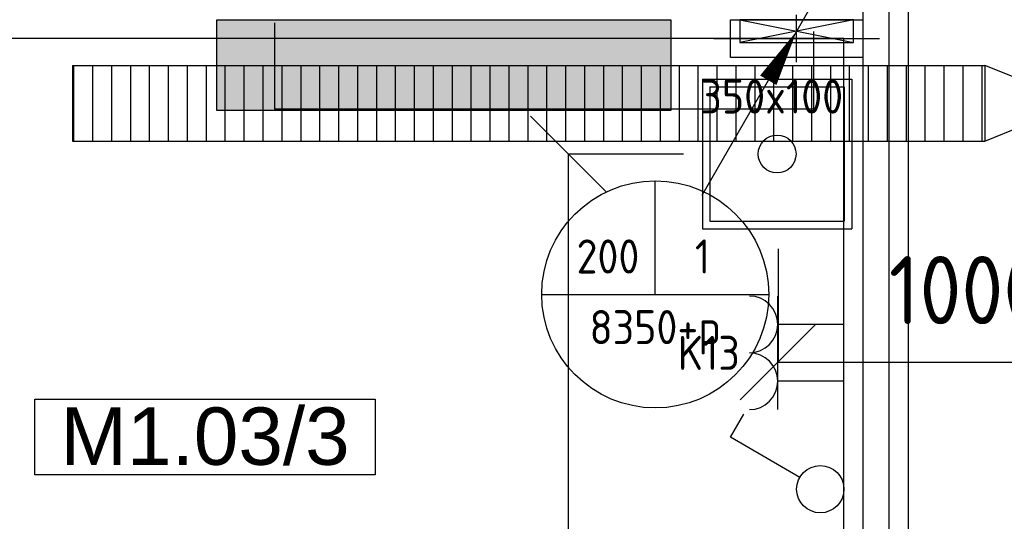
# Model space of a CAD drawing. Header units: millimetres. Extents: x -38031 to 110605, y -30229 to 92226.
# Tile 116 of 194: x 28857 to 31459, y 16450 to 17775. Entities that reach past the tile are written whole.
import ezdxf
from ezdxf.enums import TextEntityAlignment as Align

# ---------------------------------------------------------------- set-up
doc = ezdxf.new("R2010")
doc.units = ezdxf.units.MM
doc.header["$LTSCALE"] = 50
doc.set_wipeout_variables(frame=1)
doc.header["$PDMODE"] = 1
for name, color, linetype in [('AB$1A---_ATTRIB035', 8, 'Continuous'), ('AL$1A---_ALGEMEEN', 8, 'Continuous'), ('AL------_MAATV', 200, 'Continuous'), ('AL------_MAATVOERING', 2, 'Continuous'), ('AL------_SPARING', 2, 'Continuous'), ('BOUWKUNDIG', 8, 'Continuous'), ('EL6122--', 3, 'Continuous'), ('EL6131--_KG', 3, 'Continuous'), ('EL6131--_KG_ARC', 1, 'Continuous'), ('EL6131--_LB', 3, 'Continuous'), ('EL6212--', 3, 'Continuous'), ('EL6222--', 3, 'Continuous'), ('EL6311--', 3, 'Continuous'), ('EM6131--', 1, 'Continuous'), ('lengte voedingskabels', 3, 'Continuous'), ('Vloerdoos (2e)', 51, 'Continuous'), ('Vloerdoos (OUD)', 51, 'Continuous')]:
    doc.layers.add(name, color=color, linetype=linetype)
doc.styles.add('Arial', font='ARIAL.TTF')
doc.styles.add('BURO-018', font='iso.shx', dxfattribs={"height": 90})
doc.styles.add('BURO-025', font='ISO.shx', dxfattribs={"height": 125})
doc.styles.get("Standard").update_dxf_attribs({"font": 'iso.shx'})
doc.dimstyles.new('STABICAD', dxfattribs={"dimscale": 100, "dimtxt": 1.8, "dimasz": 2, "dimexe": 0, "dimexo": 2.5, "dimgap": 1.5, "dimtad": 0, "dimdec": 0, "dimrnd": 10, "dimzin": 0, "dimdsep": 46, "dimtxsty": 'Standard', "dimblk1": 'OBLIQUE', "dimblk2": 'OBLIQUE', "dimsah": 1, "dimcen": -3, "dimadec": 0, "dimazin": 0, "dimtfac": 1, "dimtdec": 0, "dimtofl": 0, "dimtmove": 2, "dimatfit": 3, "dimfxl": 0, "dimtvp": 1.055556, "dimtolj": 1, "dimtzin": 0, "dimarcsym": 0})

# ---------------------------------------------------------------- blocks, each defined once
blk = doc.blocks.new('_Oblique')
at = {"color": 0, "linetype": 'ByBlock', "lineweight": -2}
blk.add_line((-0.5, -0.5), (0.5, 0.5), dxfattribs=at)
blk = doc.blocks.new('*D165')
at = {"layer": 'AL------_MAATVOERING', "color": 0, "lineweight": -2}
for p, q in [((30860.8, 17170.3), (30860.8, 16870.9)), ((31860, 17170.3), (31860, 16870.9)), ((30860.8, 16870.9), (31860, 16870.9))]:
    blk.add_line(p, q, dxfattribs=at)
at = {"layer": 'Defpoints', "color": 0}
for p in [(30860.8, 17420.3), (31860, 17420.3), (31860, 16870.9)]:
    blk.add_point(p, dxfattribs=at)
at = {"layer": 'AL------_MAATVOERING', "color": 0, "lineweight": -2, "xscale": 200, "yscale": 200, "zscale": 200, "rotation": 180}
blk.add_blockref('_Oblique', (30860.8, 16870.9), dxfattribs=at)
at = {"layer": 'AL------_MAATVOERING', "color": 0, "lineweight": -2, "xscale": 200, "yscale": 200, "zscale": 200}
blk.add_blockref('_Oblique', (31860, 16870.9), dxfattribs=at)
at = {"layer": 'AL------_MAATVOERING', "color": 0, "insert": (31360.4, 17060.9), "char_height": 180, "attachment_point": 5}
blk.add_mtext('\\A1;1000', dxfattribs=at)
blk = doc.blocks.new('*D166')
at = {"layer": 'AL------_MAATVOERING', "color": 0, "lineweight": -2}
for p, q in [((30610.8, 17420.3), (30306.3, 17420.3)), ((30306.3, 17420.3), (30306.3, 14300)), ((30610.8, 14300), (30306.3, 14300))]:
    blk.add_line(p, q, dxfattribs=at)
at = {"layer": 'Defpoints', "color": 0}
for p in [(30860.8, 17420.3), (30306.3, 14300), (30860.8, 14300)]:
    blk.add_point(p, dxfattribs=at)
at = {"layer": 'AL------_MAATVOERING', "color": 0, "lineweight": -2, "xscale": 200, "yscale": 200, "zscale": 200}
for p, rotation in [((30306.3, 17420.3), 90), ((30306.3, 14300), 270)]:
    blk.add_blockref('_Oblique', p, dxfattribs=dict(at, rotation=rotation))
at = {"layer": 'AL------_MAATVOERING', "color": 0, "insert": (30116.3, 15860.2), "char_height": 180, "attachment_point": 5, "rotation": 90}
blk.add_mtext('\\A1;3120', dxfattribs=at)
blk = doc.blocks.new('E00112')
at = {"color": 0, "linetype": 'Continuous'}
for p, q in [((0, 1), (-1, 1)), ((-1, 1), (-1, 0)), ((-1, 0), (0, 1)), ((-1, 1), (0, 0)), ((0, 0), (0, 1)), ((-1, 0), (0, 0))]:
    blk.add_line(p, q, dxfattribs=at)
blk = doc.blocks.new('E00107')
at = {"color": 0, "linetype": 'Continuous'}
blk.add_line((-5, -8.66), (5, 8.66), dxfattribs=at)
for points in [[(5, 8.66, 0, 1, 0), (3.5, 6.062, 1, 1, 0)], [(0, 0, 0, 1, 0), (-1.5, -2.598, 1, 1, 0)]]:
    blk.add_lwpolyline(points, format="xyseb", dxfattribs=at)
blk = doc.blocks.new('1116A4H1200240')
at = {"layer": 'EL6122--'}
for p, q in [((-12, -2.4), (-12, 2.4)), ((-12, 2.4), (12, 2.4)), ((12, 2.4), (12, -2.4)), ((12, -2.4), (-12, -2.4))]:
    blk.add_line(p, q, dxfattribs=at)
at = {"color": 0, "linetype": 'Continuous', "style": 'BURO-018'}
for tag, p in [('E_GKAST', (0, 15)), ('E_GROEP', (0, 9)), ('E_SGROEP', (4.5, 9)), ('E_KAST', (0, 6))]:
    blk.add_attdef(tag, text='', height=1.8, dxfattribs=at).set_placement(p, align=Align.MIDDLE)
at = {"color": 0, "linetype": 'Continuous', "style": 'BURO-018', "flags": 1}
blk.add_attdef('E_MATCODE', text='', height=1.8, dxfattribs=at).set_placement((0, 0), align=Align.MIDDLE)
blk = doc.blocks.new('E-GK-GTC-C83C')
at = {"color": 0, "linetype": 'Continuous'}
for p, q in [((-0.5, 100), (0.5, 100)), ((-0.5, -100), (0.5, -100))]:
    blk.add_line(p, q, dxfattribs=at)
blk = doc.blocks.new('E00103')
at = {"color": 0, "linetype": 'Continuous'}
for p, q in [((0, 6), (0, 12)), ((-6, 6), (6, 6))]:
    blk.add_line(p, q, dxfattribs=at)
blk.add_circle((0, 6), 6, dxfattribs=at)
at = {"color": 0, "linetype": 'Continuous', "style": 'BURO-018'}
for tag, p in [('E_TEXT1', (-2.5, 8)), ('E_TEXT3', (2.5, 8)), ('E_TEXT6', (0, 4))]:
    blk.add_attdef(tag, text='', height=1.8, dxfattribs=at).set_placement(p, align=Align.MIDDLE)
blk = doc.blocks.new('SparingVierkant1')
at = {"color": 1, "linetype": 'Continuous'}
for p, q in [((0, -2.5), (0, 2.5)), ((-2.5, 0), (2.5, 0))]:
    blk.add_line(p, q, dxfattribs=at)
at = {"color": 0, "linetype": 'Continuous'}
for p, q in [((-2, 2), (2, 2)), ((-2, -2), (-2, 2)), ((2, 2), (2, -2)), ((2, -2), (-2, -2))]:
    blk.add_line(p, q, dxfattribs=at)
at = {"color": 0, "linetype": 'Continuous', "style": 'BURO-018'}
blk.add_attdef('AL_POSNR', text='', height=1.8, dxfattribs=at).set_placement((0, 3), align=Align.CENTER)
at = {"color": 0, "linetype": 'Continuous', "style": 'BURO-018', "flags": 1}
blk.add_attdef('AL_OMS', (0, 0), '', height=1.8, dxfattribs=at)
blk = doc.blocks.new('E-GK-VLP-C87864')
at = {"color": 0, "linetype": 'Continuous'}
for p, q in [((0, 100), (0, -100)), ((100, 60), (0, 100)), ((100, -60), (100, 60)), ((0, -100), (100, -60))]:
    blk.add_line(p, q, dxfattribs=at)
blk = doc.blocks.new('E-GK-END-C8')
at = {"color": 0, "linetype": 'Continuous'}
blk.add_line((0, 100), (0, -100), dxfattribs=at)
blk = doc.blocks.new('DOORVOERDOOS (2e)')
at = {"layer": 'Vloerdoos (OUD)'}
for p, q in [((-27.5, 367.5), (-27.5, -27.5)), ((-27.5, 367.5), (367.5, 367.5)), ((367.5, 367.5), (367.5, -27.5)), ((-7.5, 347.5), (347.5, 347.5)), ((-7.5, 347.5), (-7.5, -7.5)), ((347.5, 347.5), (347.5, -7.5)), ((-7.5, -7.5), (347.5, -7.5)), ((-27.5, -27.5), (367.5, -27.5))]:
    blk.add_line(p, q, dxfattribs=at)
blk.add_circle((170, 170), 50, dxfattribs=at)
blk = doc.blocks.new('serviceblok model B')
at = {"color": 0}
blk.add_wipeout([(3720, 1903), (3720, 4301), (3650, 4301), (3650, 1903)], dxfattribs=at).dxf.layer = 'AL$1A---_ALGEMEEN'
at = {"layer": 'AL$1A---_ALGEMEEN', "color": 0}
blk.add_lwpolyline([(3720, 1903), (3720, 4301), (3650, 4301), (3650, 1903)], close=True, dxfattribs=at)
blk = doc.blocks.new('ruimtenummer')
at = {"layer": 'AL$1A---_ALGEMEEN', "color": 0, "flags": 1}
for tag, p in [('peil', (-450, -397.1)), ('onderdeel', (-450, -669.8))]:
    blk.add_attdef(tag, p, '', height=151.5, dxfattribs=at)
at = {"color": 0}
blk.add_wipeout([(-450, 100), (450, 100), (450, -100), (-450, -100)], dxfattribs=at).dxf.layer = 'AL$1A---_ALGEMEEN'
at = {"layer": 'AL$1A---_ALGEMEEN', "color": 0}
blk.add_lwpolyline([(-450, 100), (450, 100), (450, -100), (-450, -100)], close=True, dxfattribs=at)
at = {"layer": 'AL$1A---_ALGEMEEN', "color": 0, "style": 'Arial'}
blk.add_attdef('ruimtenummer', text='', height=151.5, dxfattribs=at).set_placement((0, 78), align=Align.TOP_CENTER)
blk = doc.blocks.new('200254 W 211 30-06-2008')
at = {"layer": 'AL$1A---_ALGEMEEN', "xscale": 0.02, "yscale": 0.02, "zscale": 0.02}
blk.add_blockref('serviceblok model B', (19583.449, 3306.445), dxfattribs=at)
at = {"layer": 'AL$1A---_ALGEMEEN'}
blk.add_lwpolyline([(19658.849, 3465.225), (19658.849, 3309.225), (19741.449, 3309.225), (19741.449, 3465.225)], close=True, dxfattribs=at)
ref = blk.add_blockref('ruimtenummer', (19621.677, 3349.405), dxfattribs=dict(at, xscale=0.02, yscale=0.02, zscale=0.02))
ref.add_attrib('ruimtenummer', 'M1.03/3', dxfattribs={"layer": 'AB$1A---_ATTRIB035', "height": 3.0305, "style": 'Arial'}).set_placement((19621.677, 3350.965), align=Align.TOP_CENTER)
blk.add_lwpolyline([(19587.449, 3370.445), (19587.449, 3298.445), (19591.849, 3298.445), (19591.849, 3307.045), (19602.049, 3307.045), (19602.049, 3298.445), (19655.449, 3298.445), (19655.449, 3370.445)], close=True, dxfattribs=at)
blk = doc.blocks.new('1114A1')
at = {"color": 0, "linetype": 'Continuous'}
for p, q in [((0.625, 3.333), (2.742, 7)), ((2.742, 7), (3.955, 6.3))]:
    blk.add_line(p, q, dxfattribs=at)
blk.add_circle((0, 2.25), 1.25, dxfattribs=at)
at = {"color": 0, "linetype": 'Continuous', "style": 'BURO-018'}
for tag, p in [('E_SLET1', (3.356, 9)), ('E_GROEP', (0, 0)), ('E_GKAST', (0, 0))]:
    blk.add_attdef(tag, text='', height=1.8, dxfattribs=at).set_placement(p, align=Align.MIDDLE)
at = {"color": 0, "linetype": 'Continuous', "style": 'BURO-018', "flags": 1}
for tag in ['E_MATCODE', 'E_SGROEP']:
    blk.add_attdef(tag, text='', height=1.8, dxfattribs=at).set_placement((0, 0), align=Align.MIDDLE)
blk = doc.blocks.new('E00126')
at = {"color": 0, "linetype": 'Continuous'}
for p, q in [((-3, 4.5), (3, 4.5)), ((-1.5, 1), (-1.5, 4.5)), ((1.5, 1), (1.5, 4.5))]:
    blk.add_line(p, q, dxfattribs=at)
for centre in [(-1.5, 6), (1.5, 6)]:
    blk.add_arc(centre, 1.5, 180, 0, dxfattribs=at)
at = {"color": 0, "linetype": 'Continuous', "style": 'BURO-018'}
for tag, p in [('E_GKAST', (0, 11.5)), ('E_GROEP', (0, 8.5)), ('E_SGROEP', (4.5, 8.5))]:
    blk.add_attdef(tag, text='', height=1.8, dxfattribs=at).set_placement(p, align=Align.MIDDLE)
at = {"color": 0, "linetype": 'Continuous', "style": 'BURO-018', "flags": 1}
for tag, p in [('E_VERMCODE', (13, 8.5)), ('E_MATCODE', (0, 0))]:
    blk.add_attdef(tag, text='', height=1.8, dxfattribs=at).set_placement(p, align=Align.MIDDLE)

msp = doc.modelspace()

# ---------------------------------------------------------------- block references
at = {"layer": 'BOUWKUNDIG', "xscale": 50, "yscale": 50, "zscale": 50}
msp.add_blockref('200254 W 211 30-06-2008', (-951737.5, -150797.3), dxfattribs=at)

# ---------------------------------------------------------------- next in the draw order: hatches: boundary and pattern name
at = {"layer": 'EL6131--_KG_ARC'}
h = msp.add_hatch(dxfattribs=at)
h.set_pattern_fill('BESTAAND', color=256, scale=2, angle=180, style=0, pattern_type=2)
h.set_pattern_definition([(270, (0, 0), (50, -3e-14), [])])
h.paths.add_polyline_path([(28995.9, 17654.3), (31407.3, 17654.3), (31407.3, 17454.3), (28995.9, 17454.3)])

# ---------------------------------------------------------------- next in the draw order: linework, layer by layer
at = {"layer": 'EL6212--'}
msp.add_solid([(29377.3, 17775), (30577.3, 17775), (29377.3, 17535), (30577.3, 17535)], dxfattribs=at)
at = {"layer": 'lengte voedingskabels'}
msp.add_lwpolyline([(30954.9, 17743.9), (30954.9, 17538.4), (29531.2, 17538.4), (29531.2, 17766.7)], dxfattribs=at)

# ---------------------------------------------------------------- next in the draw order: block references
at = {"layer": 'AL------_SPARING', "xscale": 87.5, "yscale": 25, "zscale": 87.5}
msp.add_blockref('SparingVierkant1', (30910, 17725), dxfattribs=at)
at = {"layer": 'EL6131--_KG', "xscale": 2411.422069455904}
msp.add_blockref('E-GK-GTC-C83C', (30201.6, 17554.3), dxfattribs=at)
at = {"layer": 'EL6131--_KG'}
for name, p in [('E-GK-END-C8', (28995.9, 17554.3)), ('E-GK-VLP-C87864', (31407.3, 17554.3))]:
    msp.add_blockref(name, p, dxfattribs=at)
at = {"layer": 'EL6131--_LB', "xscale": 60, "yscale": 300, "zscale": 60, "rotation": 270}
msp.add_blockref('E00112', (30760, 17715), dxfattribs=at)
at = {"layer": 'EL6212--'}
ref = msp.add_blockref('1116A4H1200240', (29977.3, 17655), dxfattribs=dict(at, xscale=50, yscale=50, zscale=50))
ref.add_attrib('E_KAST', '1LK-A02', dxfattribs={"layer": '0', "color": 2, "linetype": 'Continuous', "height": 125, "style": 'BURO-025'}).set_placement((30135.6, 17898.7), align=Align.MIDDLE)
ref.add_attrib('E_GROEP', '3', dxfattribs={"layer": '0', "color": 1, "linetype": 'Continuous', "height": 90, "style": 'BURO-018'}).set_placement((30151.6, 18040.4), align=Align.MIDDLE)
ref.add_attrib('E_GKAST', 'HLK', dxfattribs={"layer": '0', "color": 1, "linetype": 'Continuous', "height": 90, "style": 'BURO-018'}).set_placement((29987.8, 18042.9), align=Align.MIDDLE)
at = {"layer": 'EL6222--'}
ref = msp.add_blockref('E00126', (31085, 16895.2), dxfattribs=dict(at, xscale=50, yscale=50, zscale=50, rotation=89.99989577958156))
ref.add_attrib('E_GROEP', 'K13', dxfattribs={"layer": '0', "color": 1, "linetype": 'Continuous', "height": 90, "style": 'BURO-018'}).set_placement((30677.8, 16895.2), align=Align.MIDDLE)
at = {"layer": 'EL6311--', "xscale": 50, "yscale": 50, "zscale": 50, "rotation": 89.99989577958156}
msp.add_blockref('1114A1', (31085, 16535.1), dxfattribs=at)
at = {"layer": 'EM6131--', "xscale": 50, "yscale": 50, "zscale": 50}
msp.add_blockref('E00107', (30910, 17745), dxfattribs=at)
at = {"layer": 'EM6131--'}
ref = msp.add_blockref('E00103', (30536.3, 16749.7), dxfattribs=dict(at, xscale=50, yscale=50, zscale=50))
ref.add_attrib('E_TEXT1', '200', dxfattribs={"layer": '0', "color": 1, "linetype": 'Continuous', "height": 90, "style": 'BURO-018'}).set_placement((30411.3, 17149.7), align=Align.MIDDLE)
ref.add_attrib('E_TEXT3', '1', dxfattribs={"layer": '0', "color": 1, "linetype": 'Continuous', "height": 90, "style": 'BURO-018'}).set_placement((30661.3, 17149.7), align=Align.MIDDLE)
ref.add_attrib('E_TEXT6', '8350+p', dxfattribs={"layer": '0', "color": 1, "linetype": 'Continuous', "height": 90, "style": 'BURO-018'}).set_placement((30536.3, 16949.7), align=Align.MIDDLE)
at = {"layer": 'Vloerdoos (2e)'}
msp.add_blockref('DOORVOERDOOS (2e)', (30688.4, 17250.3), dxfattribs=at)

# ---------------------------------------------------------------- next in the draw order: texts
at = {"layer": 'AL------_MAATV', "style": 'BURO-018'}
msp.add_text('350x100', height=90, dxfattribs=at).set_placement((30655.5, 17527.1))

# ---------------------------------------------------------------- next in the draw order: dimensions: what is measured, and where the dimension line sits
at = {"layer": 'AL------_MAATVOERING'}
dim = msp.add_linear_dim(base=(30306.3, 14300), p1=(30860.8, 17420.3), p2=(30860.8, 14300), angle=90, dimstyle='STABICAD', dxfattribs=at)
dim.commit()
dim.dimension.update_dxf_attribs({"geometry": '*D166', "text_midpoint": (30116.3, 15860.2)})
dim = msp.add_linear_dim(base=(31860, 16870.9), p1=(30860.8, 17420.3), p2=(31860, 17420.3), dimstyle='STABICAD', dxfattribs=at)
dim.commit()
dim.dimension.update_dxf_attribs({"geometry": '*D165', "text_midpoint": (31360.4, 17060.9)})

doc.saveas('drawing.dxf')
